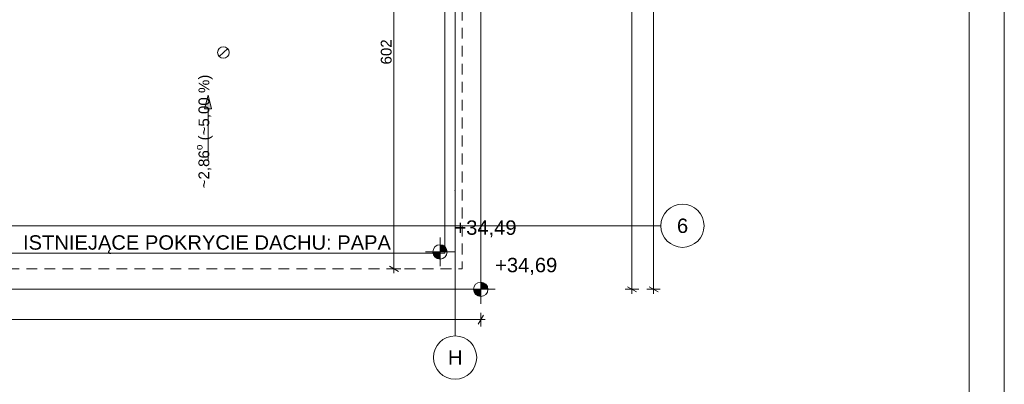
# Paper-space layout 'A-14 INWENTARYZACJA - RZUT DACHU' of a CAD drawing. Header units: millimetres. Extents: x 0 to 594, y 0 to 350.
# Tile 6 of 8: x 457 to 594, y 92 to 143. Entities that reach past the tile are written whole.
import ezdxf
from ezdxf.xclip import XClip

# ---------------------------------------------------------------- set-up
doc = ezdxf.new("R2010")
doc.units = ezdxf.units.MM
doc.header["$MEASUREMENT"] = 0
doc.header["$XCLIPFRAME"] = 0
doc.linetypes.add('DASHDOTX2', pattern=[1000, 500, -250, 0, -250])
doc.linetypes.add('Przer. długie kreski', pattern=[2.5, 1.5, -1])
for name, color, linetype, lineweight in [('A_Arkusz_Nr_pióra__1', 7, 'Continuous', 20), ('A_dach_Nr_pióra__1', 7, 'Continuous', 20), ('A_dach_Nr_pióra__2', 8, 'Continuous', 13), ('A_wymiary_Nr_pióra__1', 7, 'Continuous', 20), ('A_wymiary_Nr_pióra__2', 8, 'Continuous', 13), ('A_ściany_Nr_pióra__1', 7, 'Continuous', 20), ('A_ściany_Nr_pióra__2', 8, 'Continuous', 13)]:
    doc.layers.add(name, color=color, linetype=linetype, lineweight=lineweight)
doc.layers.add('A_osie_Nr_pióra__16', color=7, linetype='Continuous', lineweight=5, true_color=0x320000)
doc.layers.add('A_osie_Nr_pióra__76', color=7, linetype='Continuous', lineweight=5, true_color=0x323200)
doc.styles.add('STYL_AUTOMATYCZNY_1', font='arial.ttf')
doc.styles.add('STYL_AUTOMATYCZNY_4', font='arial.ttf')

# ---------------------------------------------------------------- blocks, each defined once
blk = doc.blocks.new('Rysunek_1_1', base_point=(-1587.54, -209.9))
at = {"layer": 'A_dach_Nr_pióra__2', "linetype": 'Continuous', "lineweight": 13}
blk.add_hatch(color=8, dxfattribs=at).paths.add_polyline_path([(483.47, 132.33), (482.97, 130.46), (483.97, 130.46)])
at = {"layer": 'A_wymiary_Nr_pióra__2', "linetype": 'Continuous', "lineweight": 13}
for points in [[(515.67, 110.56), (516.67, 110.56), (516.59, 110.94), (516.37, 111.26), (516.05, 111.48), (515.67, 111.56)], [(515.67, 110.56), (514.67, 110.56), (514.74, 110.17), (514.96, 109.85), (515.28, 109.63), (515.67, 109.56)], [(521.32, 105.36), (520.32, 105.36), (520.4, 104.98), (520.62, 104.65), (520.94, 104.44), (521.32, 104.36)], [(521.32, 105.36), (522.32, 105.36), (522.25, 105.74), (522.03, 106.07), (521.71, 106.28), (521.32, 106.36)]]:
    blk.add_hatch(color=8, dxfattribs=at).paths.add_polyline_path(points)
at = {"layer": 'A_dach_Nr_pióra__1', "color": 7, "linetype": 'Continuous', "lineweight": 20}
blk.add_line((486.2, 138.8), (485.01, 137.72), dxfattribs=at)
blk.add_circle((485.6, 138.26), 0.8, dxfattribs=at)
at = {"layer": 'A_dach_Nr_pióra__2', "color": 8, "linetype": 'Continuous', "lineweight": 13}
for p, q in [((483.47, 132.33), (482.97, 130.46)), ((483.47, 132.33), (483.97, 130.46)), ((483.97, 130.46), (482.97, 130.46)), ((483.47, 123.41), (483.47, 130.46))]:
    blk.add_line(p, q, dxfattribs=at)
at = {"layer": 'A_osie_Nr_pióra__16', "color": 18, "linetype": 'DASHDOTX2', "lineweight": 5, "true_color": 0x320000}
for p, q in [((517.76, 318.63), (517.76, 119.13)), ((517.76, 119.13), (517.76, 98.88)), ((526.07, 114.19), (57.45, 114.19)), ((526.07, 114.19), (546.32, 114.19))]:
    blk.add_line(p, q, dxfattribs=at)
for p in [(517.76, 119.13), (517.76, 119.13), (526.07, 114.19), (526.07, 114.19)]:
    blk.add_point(p, dxfattribs=at)
at = {"layer": 'A_osie_Nr_pióra__76', "color": 48, "linetype": 'Continuous', "lineweight": 5, "true_color": 0x323200}
for centre in [(549.32, 114.19), (517.76, 95.88)]:
    blk.add_circle(centre, 3, dxfattribs=at)
at = {"layer": 'A_wymiary_Nr_pióra__1', "color": 7, "linetype": 'Continuous', "lineweight": 20}
for p, q in [((508.65, 108.57), (509.9, 107.85)), ((541.68, 105.72), (542.93, 105)), ((544.68, 105.72), (545.93, 105)), ((520.96, 100.52), (521.69, 101.77))]:
    blk.add_line(p, q, dxfattribs=at)
at = {"layer": 'A_wymiary_Nr_pióra__2', "color": 8, "linetype": 'Continuous', "lineweight": 13}
for p, q in [((545.31, 105.36), (545.31, 328.98)), ((542.31, 105.36), (542.31, 216.71)), ((509.27, 108.21), (509.27, 168.43)), ((515.67, 108.56), (515.67, 112.56)), ((513.67, 110.56), (517.67, 110.56)), ((510.21, 108.21), (508.33, 108.21)), ((509.27, 107.6), (509.27, 108.21)), ((521.32, 103.36), (521.32, 107.36)), ((519.32, 105.36), (523.32, 105.36)), ((543.25, 105.36), (541.37, 105.36)), ((542.31, 104.75), (542.31, 105.36)), ((546.25, 105.36), (544.37, 105.36)), ((545.31, 104.75), (545.31, 105.36)), ((52.92, 101.14), (521.32, 101.14)), ((521.32, 100.21), (521.32, 102.08)), ((521.32, 101.14), (521.94, 101.14))]:
    blk.add_line(p, q, dxfattribs=at)
for centre in [(515.67, 110.56), (521.32, 105.36)]:
    blk.add_circle(centre, 1, dxfattribs=at)
at = {"layer": 'A_ściany_Nr_pióra__1', "color": 7, "linetype": 'Continuous', "lineweight": 20, "flags": 128}
for points in [[(57.92, 235.75), (57.92, 323.98), (516.32, 323.98), (516.32, 236.85), (514.82, 236.85), (514.82, 199.17), (516.32, 199.17), (516.32, 110.36), (57.92, 110.36), (57.92, 198.55)], [(521.32, 216.71), (521.32, 105.36), (52.92, 105.36), (52.92, 247.34)]]:
    blk.add_lwpolyline(points, dxfattribs=at)
at = {"layer": 'A_ściany_Nr_pióra__2', "color": 8, "linetype": 'Przer. długie kreski', "lineweight": 13, "flags": 128}
blk.add_lwpolyline([(518.75, 216.71), (518.75, 108.21), (55.97, 108.21), (55.97, 198.55)], dxfattribs=at)
at = {"layer": 'A_dach_Nr_pióra__2', "color": 8, "linetype": 'Continuous', "lineweight": 13, "insert": (482.9, 127.29), "char_height": 1.5, "attachment_point": 5, "rotation": 90, "style": 'STYL_AUTOMATYCZNY_1'}
blk.add_mtext('\\A1;{\\pqc;\\fArial|b0|i0|c238|p0;\\W1.000000;~2,86\\fArial|b0|i0|c238|p0;\\W1.000000;\\A1{\\H.66x;\\So^  ;}\\fArial|b0|i0|c238|p0;\\W1.000000; (~5,00 %)}', dxfattribs=at)
at = {"layer": 'A_dach_Nr_pióra__2', "color": 8, "linetype": 'Continuous', "lineweight": 13, "insert": (483.32, 111.57), "char_height": 2, "attachment_point": 5, "style": 'STYL_AUTOMATYCZNY_1'}
blk.add_mtext('\\A1;{\\pqc;\\fArial|b0|i0|c238|p0;\\W1.000000;ISTNIEJĄCE POKRYCIE DACHU: PAPA}', dxfattribs=at)
at = {"layer": 'A_osie_Nr_pióra__76', "color": 48, "linetype": 'Continuous', "lineweight": 5, "true_color": 0x323200, "char_height": 2, "attachment_point": 1, "style": 'STYL_AUTOMATYCZNY_1'}
for s, insert in [('\\A1;{\\pql;\\pt0;\\fArial|b0|i0|c238|p0;\\W1.000000;6}', (548.56, 115.19)), ('\\A1;{\\pql;\\pt0;\\fArial|b0|i0|c238|p0;\\W1.000000;H}', (516.77, 96.88))]:
    blk.add_mtext(s, dxfattribs=dict(at, insert=insert))
at = {"layer": 'A_wymiary_Nr_pióra__1', "color": 7, "linetype": 'Continuous', "lineweight": 20, "insert": (508.97, 136.6), "char_height": 1.5, "width": 3.4323, "attachment_point": 7, "rotation": 90, "style": 'STYL_AUTOMATYCZNY_4'}
blk.add_mtext('\\A1;{\\pql;\\fArial|b0|i0|c238|p0;\\W1.000000;602}', dxfattribs=at)
at = {"layer": 'A_wymiary_Nr_pióra__2', "color": 8, "linetype": 'Continuous', "lineweight": 13, "char_height": 2, "width": 8.4656, "attachment_point": 7, "style": 'STYL_AUTOMATYCZNY_4'}
for s, insert in [('\\A1;{\\pql;\\fArial|b0|i0|c238|p0;\\W1.000000;+34,49}', (517.67, 112.56)), ('\\A1;{\\pql;\\fArial|b0|i0|c238|p0;\\W1.000000;+34,69}', (523.32, 107.36))]:
    blk.add_mtext(s, dxfattribs=dict(at, insert=insert))

psp = doc.layouts.new('A-14 INWENTARYZACJA - RZUT DACHU')

# ---------------------------------------------------------------- linework, layer by layer
at = {"layer": 'A_Arkusz_Nr_pióra__1', "color": 7, "linetype": 'Continuous', "lineweight": 20}
psp.add_line((589.1, 345.1), (589.1, 4.9), dxfattribs=at)
at = {"layer": 'A_Arkusz_Nr_pióra__1', "color": 7, "linetype": 'Continuous', "lineweight": 20, "flags": 128}
psp.add_lwpolyline([(0, 350), (594, 350), (594, 0), (0, 0)], close=True, dxfattribs=at)

# ---------------------------------------------------------------- block references
at = {"color": 37, "linetype": 'Continuous', "lineweight": 5, "true_color": 0x656532}
ref = psp.add_blockref('Rysunek_1_1', (-1587.54, -209.9), dxfattribs=at)
XClip(ref).set_block_clipping_path([(29.5536821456, 91.426833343), (555.9960649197, 345.1)])

doc.saveas('drawing.dxf')
